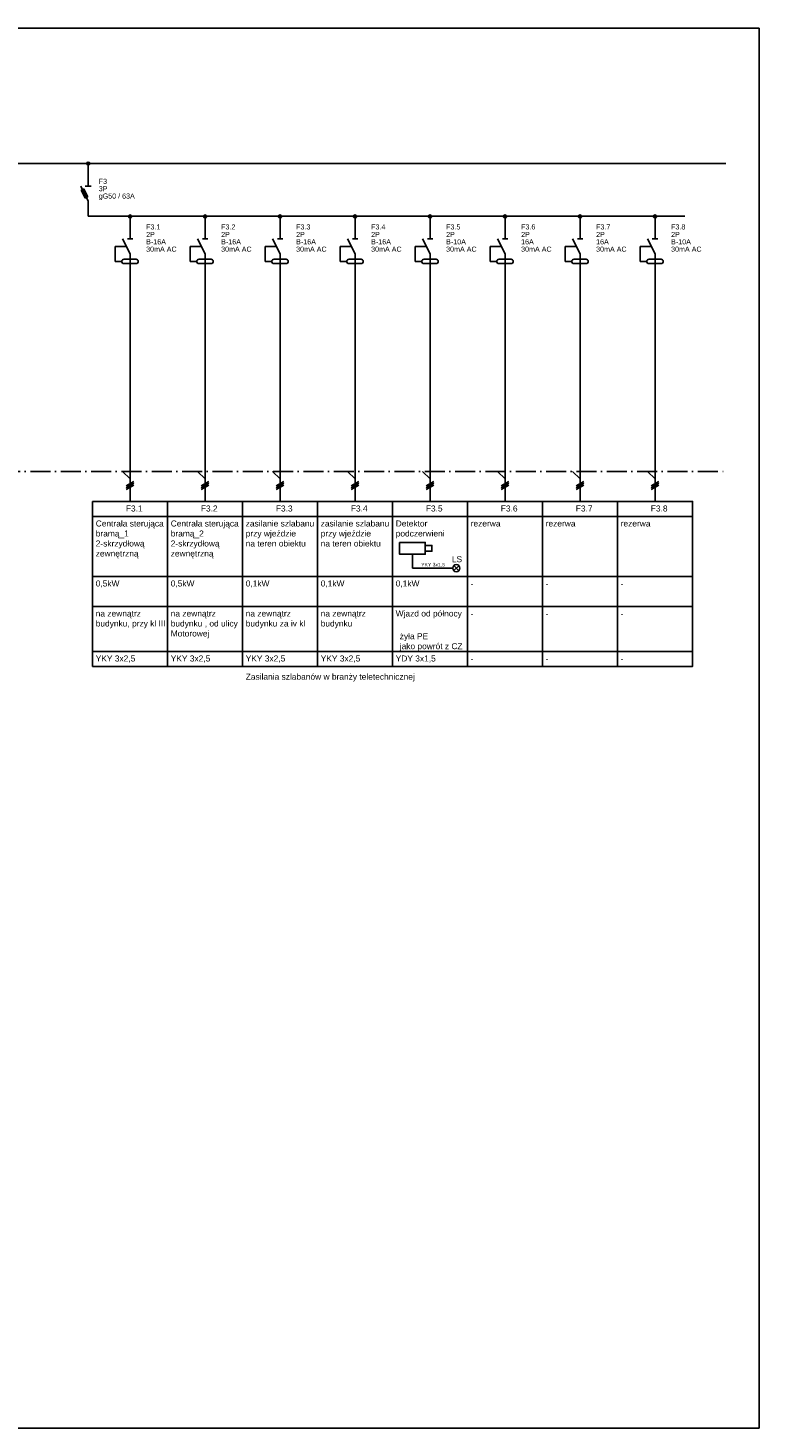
# Model space of a CAD drawing. Header units: centimetres. Extents: x -4250 to -484, y 169 to 6592.
# Tile 34 of 178: x -2258 to -2039, y 1884 to 2304. Entities that reach past the tile are written whole.
import ezdxf

# ---------------------------------------------------------------- set-up
doc = ezdxf.new("R2010")
doc.units = ezdxf.units.CM
doc.linetypes.add('ACAD_ISO10W100', pattern=[18, 12, -3, 0, -3])
doc.layers.add('1', color=7, linetype='Continuous')
doc.styles.add('ARIAL', font='arial.ttf')

msp = doc.modelspace()

# ---------------------------------------------------------------- linework, layer by layer
for p, q in [((-2680.4398, 2304.1735), (-2039.0487, 2304.1735)), ((-2039.0487, 1884.1735), (-2039.0487, 2304.1735)), ((-2680.4398, 1884.1735), (-2039.0487, 1884.1735))]:
    msp.add_line(p, q)
at = {"color": 1, "linetype": 'Continuous'}
for p, q in [((-2143.0339, 2146.2823), (-2143.0339, 2142.1431)), ((-2143.0339, 2142.1431), (-2130.9308, 2142.1431)), ((-2130.6229, 2141.3736), (-2129.1094, 2142.8719)), ((-2129.1116, 2141.3714), (-2130.6207, 2142.8741))]:
    msp.add_line(p, q, dxfattribs=at)
at = {"linetype": 'ACAD_ISO10W100', "ltscale": 0.5}
msp.add_lwpolyline([(-2612.4953, 2171.1502), (-2049.0487, 2171.1502)], dxfattribs=at)
at = {"color": 1}
for points in [[(-2238.9927, 2162.1412), (-2216.4927, 2162.1412), (-2216.4927, 2157.6412), (-2238.9927, 2157.6412), (-2238.9927, 2162.1412)], [(-2216.4927, 2162.1412), (-2193.9927, 2162.1412), (-2193.9927, 2157.6412), (-2216.4927, 2157.6412), (-2216.4927, 2162.1412)], [(-2193.9927, 2162.1412), (-2171.4927, 2162.1412), (-2171.4927, 2157.6412), (-2193.9927, 2157.6412), (-2193.9927, 2162.1412)], [(-2171.4927, 2162.1412), (-2148.9927, 2162.1412), (-2148.9927, 2157.6412), (-2171.4927, 2157.6412), (-2171.4927, 2162.1412)], [(-2148.9927, 2162.1412), (-2126.4927, 2162.1412), (-2126.4927, 2157.6412), (-2148.9927, 2157.6412), (-2148.9927, 2162.1412)], [(-2126.4927, 2162.1412), (-2103.9927, 2162.1412), (-2103.9927, 2157.6412), (-2126.4927, 2157.6412), (-2126.4927, 2162.1412)], [(-2103.9927, 2162.1412), (-2081.4927, 2162.1412), (-2081.4927, 2157.6412), (-2103.9927, 2157.6412), (-2103.9927, 2162.1412)], [(-2081.4927, 2162.1412), (-2058.9927, 2162.1412), (-2058.9927, 2157.6412), (-2081.4927, 2157.6412), (-2081.4927, 2162.1412)], [(-2238.9927, 2157.6412), (-2216.4927, 2157.6412), (-2216.4927, 2139.6412), (-2238.9927, 2139.6412), (-2238.9927, 2157.6412)], [(-2216.4927, 2157.6412), (-2193.9927, 2157.6412), (-2193.9927, 2139.6412), (-2216.4927, 2139.6412), (-2216.4927, 2157.6412)], [(-2193.9927, 2157.6412), (-2171.4927, 2157.6412), (-2171.4927, 2139.6412), (-2193.9927, 2139.6412), (-2193.9927, 2157.6412)], [(-2171.4927, 2157.6412), (-2148.9927, 2157.6412), (-2148.9927, 2139.6412), (-2171.4927, 2139.6412), (-2171.4927, 2157.6412)], [(-2148.9927, 2157.6412), (-2126.4927, 2157.6412), (-2126.4927, 2139.6412), (-2148.9927, 2139.6412), (-2148.9927, 2157.6412)], [(-2126.4927, 2157.6412), (-2103.9927, 2157.6412), (-2103.9927, 2139.6412), (-2126.4927, 2139.6412), (-2126.4927, 2157.6412)], [(-2103.9927, 2157.6412), (-2081.4927, 2157.6412), (-2081.4927, 2139.6412), (-2103.9927, 2139.6412), (-2103.9927, 2157.6412)], [(-2081.4927, 2157.6412), (-2058.9927, 2157.6412), (-2058.9927, 2139.6412), (-2081.4927, 2139.6412), (-2081.4927, 2157.6412)], [(-2238.9927, 2139.6412), (-2216.4927, 2139.6412), (-2216.4927, 2130.6412), (-2238.9927, 2130.6412), (-2238.9927, 2139.6412)], [(-2216.4927, 2139.6412), (-2193.9927, 2139.6412), (-2193.9927, 2130.6412), (-2216.4927, 2130.6412), (-2216.4927, 2139.6412)], [(-2193.9927, 2139.6412), (-2171.4927, 2139.6412), (-2171.4927, 2130.6412), (-2193.9927, 2130.6412), (-2193.9927, 2139.6412)], [(-2171.4927, 2139.6412), (-2148.9927, 2139.6412), (-2148.9927, 2130.6412), (-2171.4927, 2130.6412), (-2171.4927, 2139.6412)], [(-2148.9927, 2139.6412), (-2126.4927, 2139.6412), (-2126.4927, 2130.6412), (-2148.9927, 2130.6412), (-2148.9927, 2139.6412)], [(-2126.4927, 2139.6412), (-2103.9927, 2139.6412), (-2103.9927, 2130.6412), (-2126.4927, 2130.6412), (-2126.4927, 2139.6412)], [(-2103.9927, 2139.6412), (-2081.4927, 2139.6412), (-2081.4927, 2130.6412), (-2103.9927, 2130.6412), (-2103.9927, 2139.6412)], [(-2081.4927, 2139.6412), (-2058.9927, 2139.6412), (-2058.9927, 2130.6412), (-2081.4927, 2130.6412), (-2081.4927, 2139.6412)], [(-2238.9927, 2130.6412), (-2216.4927, 2130.6412), (-2216.4927, 2117.1412), (-2238.9927, 2117.1412), (-2238.9927, 2130.6412)], [(-2216.4927, 2130.6412), (-2193.9927, 2130.6412), (-2193.9927, 2117.1412), (-2216.4927, 2117.1412), (-2216.4927, 2130.6412)], [(-2193.9927, 2130.6412), (-2171.4927, 2130.6412), (-2171.4927, 2117.1412), (-2193.9927, 2117.1412), (-2193.9927, 2130.6412)], [(-2171.4927, 2130.6412), (-2148.9927, 2130.6412), (-2148.9927, 2117.1412), (-2171.4927, 2117.1412), (-2171.4927, 2130.6412)], [(-2148.9927, 2130.6412), (-2126.4927, 2130.6412), (-2126.4927, 2117.1412), (-2148.9927, 2117.1412), (-2148.9927, 2130.6412)], [(-2126.4927, 2130.6412), (-2103.9927, 2130.6412), (-2103.9927, 2117.1412), (-2126.4927, 2117.1412), (-2126.4927, 2130.6412)], [(-2103.9927, 2130.6412), (-2081.4927, 2130.6412), (-2081.4927, 2117.1412), (-2103.9927, 2117.1412), (-2103.9927, 2130.6412)], [(-2081.4927, 2130.6412), (-2058.9927, 2130.6412), (-2058.9927, 2117.1412), (-2081.4927, 2117.1412), (-2081.4927, 2130.6412)], [(-2238.9927, 2117.1412), (-2216.4927, 2117.1412), (-2216.4927, 2112.6412), (-2238.9927, 2112.6412), (-2238.9927, 2117.1412)], [(-2216.4927, 2117.1412), (-2193.9927, 2117.1412), (-2193.9927, 2112.6412), (-2216.4927, 2112.6412), (-2216.4927, 2117.1412)], [(-2193.9927, 2117.1412), (-2171.4927, 2117.1412), (-2171.4927, 2112.6412), (-2193.9927, 2112.6412), (-2193.9927, 2117.1412)], [(-2171.4927, 2117.1412), (-2148.9927, 2117.1412), (-2148.9927, 2112.6412), (-2171.4927, 2112.6412), (-2171.4927, 2117.1412)], [(-2148.9927, 2117.1412), (-2126.4927, 2117.1412), (-2126.4927, 2112.6412), (-2148.9927, 2112.6412), (-2148.9927, 2117.1412)], [(-2126.4927, 2117.1412), (-2103.9927, 2117.1412), (-2103.9927, 2112.6412), (-2126.4927, 2112.6412), (-2126.4927, 2117.1412)], [(-2103.9927, 2117.1412), (-2081.4927, 2117.1412), (-2081.4927, 2112.6412), (-2103.9927, 2112.6412), (-2103.9927, 2117.1412)], [(-2081.4927, 2117.1412), (-2058.9927, 2117.1412), (-2058.9927, 2112.6412), (-2081.4927, 2112.6412), (-2081.4927, 2117.1412)]]:
    msp.add_lwpolyline(points, dxfattribs=at)
at = {"color": 1, "linetype": 'Continuous'}
for points in [[(-2146.8752, 2149.8355), (-2139.1926, 2149.8355), (-2139.1926, 2146.2823), (-2146.8752, 2146.2823)], [(-2139.1926, 2147.1819), (-2137.1887, 2147.1819), (-2137.1887, 2148.9359), (-2139.1926, 2148.9359)]]:
    msp.add_lwpolyline(points, close=True, dxfattribs=at)
msp.add_circle((-2129.8661, 2142.1228), 1.0648, dxfattribs=at)
at = {"layer": '1'}
for p, q in [((-2614.7453, 2263.5214), (-2049.0487, 2263.5214)), ((-2240.2883, 2247.7714), (-2061.2679, 2247.7714)), ((-2227.7427, 2231.9002), (-2227.7427, 2162.1412)), ((-2205.2427, 2231.9002), (-2205.2427, 2162.1412)), ((-2182.7427, 2231.9002), (-2182.7427, 2162.1412)), ((-2160.2427, 2231.9002), (-2160.2427, 2162.1412)), ((-2137.7427, 2231.9002), (-2137.7427, 2162.1412)), ((-2115.2427, 2231.9002), (-2115.2427, 2162.1412)), ((-2092.7427, 2231.9002), (-2092.7427, 2162.1412)), ((-2070.2427, 2232.001), (-2070.2427, 2162.1412)), ((-2229.9927, 2171.1502), (-2227.7427, 2168.9002)), ((-2228.9127, 2166.7852), (-2226.5727, 2168.1352)), ((-2228.9127, 2166.2452), (-2226.5727, 2167.5952)), ((-2207.4927, 2171.1502), (-2205.2427, 2168.9002)), ((-2206.4127, 2166.7852), (-2204.0727, 2168.1352)), ((-2206.4127, 2166.2452), (-2204.0727, 2167.5952)), ((-2184.9927, 2171.1502), (-2182.7427, 2168.9002)), ((-2183.9127, 2166.7852), (-2181.5727, 2168.1352)), ((-2183.9127, 2166.2452), (-2181.5727, 2167.5952)), ((-2162.4927, 2171.1502), (-2160.2427, 2168.9002)), ((-2161.4127, 2166.7852), (-2159.0727, 2168.1352)), ((-2161.4127, 2166.2452), (-2159.0727, 2167.5952)), ((-2139.9927, 2171.1502), (-2137.7427, 2168.9002)), ((-2138.9127, 2166.7852), (-2136.5727, 2168.1352)), ((-2138.9127, 2166.2452), (-2136.5727, 2167.5952)), ((-2117.4927, 2171.1502), (-2115.2427, 2168.9002)), ((-2116.4127, 2166.7852), (-2114.0727, 2168.1352)), ((-2116.4127, 2166.2452), (-2114.0727, 2167.5952)), ((-2094.9927, 2171.1502), (-2092.7427, 2168.9002)), ((-2093.9127, 2166.7852), (-2091.5727, 2168.1352)), ((-2093.9127, 2166.2452), (-2091.5727, 2167.5952)), ((-2072.4927, 2171.1502), (-2070.2427, 2168.9002)), ((-2071.4127, 2166.7852), (-2069.0727, 2168.1352)), ((-2071.4127, 2166.2452), (-2069.0727, 2167.5952)), ((-2228.9127, 2165.7052), (-2226.5727, 2167.0552)), ((-2206.4127, 2165.7052), (-2204.0727, 2167.0552)), ((-2183.9127, 2165.7052), (-2181.5727, 2167.0552)), ((-2161.4127, 2165.7052), (-2159.0727, 2167.0552)), ((-2138.9127, 2165.7052), (-2136.5727, 2167.0552)), ((-2116.4127, 2165.7052), (-2114.0727, 2167.0552)), ((-2093.9127, 2165.7052), (-2091.5727, 2167.0552)), ((-2071.4127, 2165.7052), (-2069.0727, 2167.0552))]:
    msp.add_line(p, q, dxfattribs=at)
at = {"layer": '1', "color": 1}
for p, q in [((-2240.2883, 2263.5214), (-2240.2883, 2261.2264)), ((-2240.2883, 2261.2714), (-2240.2883, 2256.7714)), ((-2240.2883, 2252.2714), (-2242.5383, 2256.7714)), ((-2242.4123, 2255.5204), (-2241.6113, 2255.9254)), ((-2241.2063, 2253.1084), (-2242.4123, 2255.5204)), ((-2240.4053, 2253.5134), (-2241.6113, 2255.9254)), ((-2239.3883, 2256.7714), (-2241.1883, 2256.7714)), ((-2241.2063, 2253.1084), (-2240.4053, 2253.5134)), ((-2240.2883, 2252.2714), (-2240.2883, 2247.7714))]:
    msp.add_line(p, q, dxfattribs=at)
at = {"layer": '1', "color": 3}
for p, q in [((-2227.7427, 2247.6502), (-2227.7427, 2245.3552)), ((-2227.7427, 2247.6502), (-2227.7427, 2245.3552)), ((-2205.2427, 2247.6502), (-2205.2427, 2245.3552)), ((-2205.2427, 2247.6502), (-2205.2427, 2245.3552)), ((-2182.7427, 2247.6502), (-2182.7427, 2245.3552)), ((-2182.7427, 2247.6502), (-2182.7427, 2245.3552)), ((-2160.2427, 2247.6502), (-2160.2427, 2245.3552)), ((-2160.2427, 2247.6502), (-2160.2427, 2245.3552)), ((-2137.7427, 2247.6502), (-2137.7427, 2245.3552)), ((-2137.7427, 2247.6502), (-2137.7427, 2245.3552)), ((-2115.2427, 2247.6502), (-2115.2427, 2245.3552)), ((-2115.2427, 2247.6502), (-2115.2427, 2245.3552)), ((-2092.7427, 2247.6502), (-2092.7427, 2245.3552)), ((-2092.7427, 2247.6502), (-2092.7427, 2245.3552)), ((-2070.2427, 2247.6502), (-2070.2427, 2245.3552)), ((-2070.2427, 2247.6502), (-2070.2427, 2245.3552)), ((-2227.7427, 2245.4002), (-2227.7427, 2240.9002)), ((-2205.2427, 2245.4002), (-2205.2427, 2240.9002)), ((-2182.7427, 2245.4002), (-2182.7427, 2240.9002)), ((-2160.2427, 2245.4002), (-2160.2427, 2240.9002)), ((-2137.7427, 2245.4002), (-2137.7427, 2240.9002)), ((-2115.2427, 2245.4002), (-2115.2427, 2240.9002)), ((-2092.7427, 2245.4002), (-2092.7427, 2240.9002)), ((-2070.2427, 2245.4002), (-2070.2427, 2240.9002)), ((-2228.8677, 2238.6502), (-2232.2427, 2238.6502)), ((-2232.2427, 2238.6502), (-2232.2427, 2234.1502)), ((-2227.7427, 2236.4002), (-2229.9927, 2240.9002)), ((-2228.5527, 2240.9002), (-2226.9327, 2240.9002)), ((-2206.3677, 2238.6502), (-2209.7427, 2238.6502)), ((-2209.7427, 2238.6502), (-2209.7427, 2234.1502)), ((-2205.2427, 2236.4002), (-2207.4927, 2240.9002)), ((-2206.0527, 2240.9002), (-2204.4327, 2240.9002)), ((-2183.8677, 2238.6502), (-2187.2427, 2238.6502)), ((-2187.2427, 2238.6502), (-2187.2427, 2234.1502)), ((-2182.7427, 2236.4002), (-2184.9927, 2240.9002)), ((-2183.5527, 2240.9002), (-2181.9327, 2240.9002)), ((-2161.3677, 2238.6502), (-2164.7427, 2238.6502)), ((-2164.7427, 2238.6502), (-2164.7427, 2234.1502)), ((-2160.2427, 2236.4002), (-2162.4927, 2240.9002)), ((-2161.0527, 2240.9002), (-2159.4327, 2240.9002)), ((-2138.8677, 2238.6502), (-2142.2427, 2238.6502)), ((-2142.2427, 2238.6502), (-2142.2427, 2234.1502)), ((-2137.7427, 2236.4002), (-2139.9927, 2240.9002)), ((-2138.5527, 2240.9002), (-2136.9327, 2240.9002)), ((-2119.7427, 2238.6502), (-2119.7427, 2234.1502)), ((-2116.3677, 2238.6502), (-2119.7427, 2238.6502)), ((-2115.2427, 2236.4002), (-2117.4927, 2240.9002)), ((-2116.0527, 2240.9002), (-2114.4327, 2240.9002)), ((-2097.2427, 2238.6502), (-2097.2427, 2234.1502)), ((-2093.8677, 2238.6502), (-2097.2427, 2238.6502)), ((-2092.7427, 2236.4002), (-2094.9927, 2240.9002)), ((-2093.5527, 2240.9002), (-2091.9327, 2240.9002)), ((-2074.7427, 2238.6502), (-2074.7427, 2234.1502)), ((-2071.3677, 2238.6502), (-2074.7427, 2238.6502)), ((-2070.2427, 2236.4002), (-2072.4927, 2240.9002)), ((-2071.0527, 2240.9002), (-2069.4327, 2240.9002)), ((-2225.9427, 2234.8252), (-2229.5427, 2234.8252)), ((-2227.7427, 2236.4002), (-2227.7427, 2231.9002)), ((-2203.4427, 2234.8252), (-2207.0427, 2234.8252)), ((-2205.2427, 2236.4002), (-2205.2427, 2231.9002)), ((-2180.9427, 2234.8252), (-2184.5427, 2234.8252)), ((-2182.7427, 2236.4002), (-2182.7427, 2231.9002)), ((-2158.4427, 2234.8252), (-2162.0427, 2234.8252)), ((-2160.2427, 2236.4002), (-2160.2427, 2231.9002)), ((-2135.9427, 2234.8252), (-2139.5427, 2234.8252)), ((-2137.7427, 2236.4002), (-2137.7427, 2231.9002)), ((-2113.4427, 2234.8252), (-2117.0427, 2234.8252)), ((-2115.2427, 2236.4002), (-2115.2427, 2231.9002)), ((-2090.9427, 2234.8252), (-2094.5427, 2234.8252)), ((-2092.7427, 2236.4002), (-2092.7427, 2231.9002)), ((-2068.4427, 2234.8252), (-2072.0427, 2234.8252)), ((-2070.2427, 2236.4002), (-2070.2427, 2231.9002)), ((-2232.2427, 2234.1502), (-2230.2177, 2234.1502)), ((-2229.5427, 2233.4752), (-2225.9427, 2233.4752)), ((-2209.7427, 2234.1502), (-2207.7177, 2234.1502)), ((-2207.0427, 2233.4752), (-2203.4427, 2233.4752)), ((-2187.2427, 2234.1502), (-2185.2177, 2234.1502)), ((-2184.5427, 2233.4752), (-2180.9427, 2233.4752)), ((-2164.7427, 2234.1502), (-2162.7177, 2234.1502)), ((-2162.0427, 2233.4752), (-2158.4427, 2233.4752)), ((-2142.2427, 2234.1502), (-2140.2177, 2234.1502)), ((-2139.5427, 2233.4752), (-2135.9427, 2233.4752)), ((-2119.7427, 2234.1502), (-2117.7177, 2234.1502)), ((-2117.0427, 2233.4752), (-2113.4427, 2233.4752)), ((-2097.2427, 2234.1502), (-2095.2177, 2234.1502)), ((-2094.5427, 2233.4752), (-2090.9427, 2233.4752)), ((-2074.7427, 2234.1502), (-2072.7177, 2234.1502)), ((-2072.0427, 2233.4752), (-2068.4427, 2233.4752))]:
    msp.add_line(p, q, dxfattribs=at)
for centre, start, end in [((-2229.5427, 2234.1502), 90, 270), ((-2225.9427, 2234.1502), 270, 90), ((-2207.0427, 2234.1502), 90, 270), ((-2203.4427, 2234.1502), 270, 90), ((-2184.5427, 2234.1502), 90, 270), ((-2180.9427, 2234.1502), 270, 90), ((-2162.0427, 2234.1502), 90, 270), ((-2158.4427, 2234.1502), 270, 90), ((-2139.5427, 2234.1502), 90, 270), ((-2135.9427, 2234.1502), 270, 90), ((-2117.0427, 2234.1502), 90, 270), ((-2113.4427, 2234.1502), 270, 90), ((-2094.5427, 2234.1502), 90, 270), ((-2090.9427, 2234.1502), 270, 90), ((-2072.0427, 2234.1502), 90, 270), ((-2068.4427, 2234.1502), 270, 90)]:
    msp.add_arc(centre, 0.675, start, end, dxfattribs=at)
at = {"layer": 'Defpoints', "color": 1, "linetype": 'Continuous'}
msp.add_circle((-2240.2883, 2263.5214), 0.45, dxfattribs=at)
at = {"layer": 'Defpoints', "color": 3, "linetype": 'Continuous'}
for centre in [(-2227.7427, 2247.6502), (-2205.2427, 2247.6502), (-2182.7427, 2247.6502), (-2160.2427, 2247.6502), (-2137.7427, 2247.6502), (-2115.2427, 2247.6502), (-2092.7427, 2247.6502), (-2070.2427, 2247.6502)]:
    msp.add_circle(centre, 0.45, dxfattribs=at)

# ---------------------------------------------------------------- texts
at = {"color": 1, "style": 'ARIAL'}
for s, p in [('F3.1', (-2229.0117, 2159.1262)), ('F3.2', (-2206.5117, 2159.1262)), ('F3.3', (-2184.0117, 2159.1262)), ('F3.4', (-2161.5117, 2159.1262)), ('F3.5', (-2139.0117, 2159.1262)), ('F3.6', (-2116.5117, 2159.1262)), ('F3.7', (-2094.0117, 2159.1262)), ('F3.8', (-2071.5117, 2159.1262))]:
    msp.add_text(s, height=1.8, dxfattribs=at).set_placement(p)
at = {"color": 1, "linetype": 'Continuous', "char_height": 1.8, "attachment_point": 1, "style": 'ARIAL'}
for s, insert, width in [('Centrala sterująca bramą_1\\P2-skrzydłową\\Pzewnętrzną', (-2238.0477, 2156.4262), 27.81648), ('Centrala sterująca bramą_2\\P2-skrzydłową\\Pzewnętrzną', (-2215.5477, 2156.4262), 27.81648), ('\\fArial|b0|i0|c238|p34;zasilanie szlabanu\\Pprzy wjeździe\\Pna teren obiektu\\P', (-2193.0477, 2156.4262), 27.81648), ('{\\fArial|b0|i0|c238|p34;zasilanie szlabanu\\Pprzy wjeździe\\Pna teren obiektu}', (-2170.5477, 2156.4262), 27.81648), ('Detektor podczerwieni', (-2148.0477, 2156.4262), 21.555), ('{\\fArial|b0|i0|c238|p34;rezerwa}', (-2125.5477, 2156.4262), 27.81648), ('{\\fArial|b0|i0|c238|p34;rezerwa}', (-2103.0477, 2156.4262), 27.81648), ('{\\fArial|b0|i0|c238|p34;rezerwa}', (-2080.5477, 2156.4262), 27.81648), ('\\fArial|b0|i0|c238|p34;\\H0.6x;YKY 3x1,5', (-2140.3892, 2143.7205), 27.81648), ('\\fArial|b0|i0|c238|p34;LS', (-2131.2024, 2145.7087), 27.81648), ('{\\fArial|b0|i0|c238|p34;0,5kW}', (-2238.0477, 2138.4262), 27.81648), ('{\\fArial|b0|i0|c238|p34;0,5kW}', (-2215.5477, 2138.4262), 27.81648), ('\\fArial|b0|i0|c238|p34;0,1kW', (-2193.0477, 2138.4262), 27.81648), ('\\fArial|b0|i0|c238|p34;0,1kW', (-2170.5477, 2138.4262), 27.81648), ('\\fArial|b0|i0|c238|p34;0,1kW', (-2148.0477, 2138.4262), 27.81648), ('{\\fArial|b0|i0|c238|p34;-}', (-2125.5477, 2138.4262), 27.81648), ('{\\fArial|b0|i0|c238|p34;-}', (-2103.0477, 2138.4262), 27.81648), ('{\\fArial|b0|i0|c238|p34;-}', (-2080.5477, 2138.4262), 27.81648), ('na zewnątrz\\Pbudynku, przy kl III', (-2238.0477, 2129.4262), 27.81648), ('na zewnątrz\\Pbudynku , od ulicy\\PMotorowej', (-2215.5477, 2129.4262), 27.81648), ('na zewnątrz\\Pbudynku za iv kl', (-2193.0477, 2129.4262), 27.81648), ('{\\fArial|b0|i0|c238|p34;na zewnątrz\\Pbudynku}', (-2170.5477, 2129.4262), 27.81648), ('Wjazd od północy', (-2148.0477, 2129.4262), 27.81648), ('{\\fArial|b0|i0|c238|p34;-}', (-2125.5477, 2129.4262), 27.81648), ('{\\fArial|b0|i0|c238|p34;-}', (-2103.0477, 2129.4262), 27.81648), ('{\\fArial|b0|i0|c238|p34;-}', (-2080.5477, 2129.4262), 27.81648), ('\\fArial|b0|i0|c238|p34;YKY 3x2,5', (-2238.0477, 2115.9262), 27.81648), ('\\fArial|b0|i0|c238|p34;YKY 3x2,5', (-2215.5477, 2115.9262), 27.81648), ('\\fArial|b0|i0|c238|p34;YKY 3x2,5', (-2193.0477, 2115.9262), 27.81648), ('\\fArial|b0|i0|c238|p34;YKY 3x2,5', (-2170.5477, 2115.9262), 27.81648), ('\\fArial|b0|i0|c238|p34;YDY 3x1,5', (-2148.0477, 2115.9262), 27.81648), ('{\\fArial|b0|i0|c238|p34;-}', (-2125.5477, 2115.9262), 27.81648), ('{\\fArial|b0|i0|c238|p34;-}', (-2103.0477, 2115.9262), 27.81648), ('{\\fArial|b0|i0|c238|p34;-}', (-2080.5477, 2115.9262), 27.81648), ('\\fArial|b0|i0|c238|p34;Zasilania szlabanów w branży teletechnicznej', (-2193.0477, 2110.4613), 74.058095)]:
    msp.add_mtext(s, dxfattribs=dict(at, insert=insert, width=width))
at = {"color": 3, "linetype": 'Continuous', "insert": (-2146.8351, 2122.6181), "char_height": 1.8, "width": 27.81648, "attachment_point": 1, "style": 'ARIAL'}
msp.add_mtext('żyła PE\\Pjako powrót z CZ', dxfattribs=at)
at = {"layer": '1', "color": 1, "style": 'ARIAL'}
for s, p in [('3P', (-2237.1473, 2255.1964)), ('F3', (-2237.1473, 2257.4085)), ('gG50 / 63A', (-2237.1473, 2252.9914))]:
    msp.add_text(s, height=1.53, dxfattribs=at).set_placement(p)
at = {"layer": '1', "color": 3, "style": 'ARIAL'}
for s, p in [('2P', (-2222.9187, 2241.4716)), ('F3.1', (-2222.9187, 2243.7352)), ('2P', (-2200.4187, 2241.4716)), ('F3.2', (-2200.4187, 2243.7352)), ('2P', (-2177.9187, 2241.4716)), ('F3.3', (-2177.9187, 2243.7352)), ('2P', (-2155.4187, 2241.4716)), ('F3.4', (-2155.4187, 2243.7352)), ('2P', (-2132.9187, 2241.4716)), ('F3.5', (-2132.9187, 2243.7352)), ('2P', (-2110.4187, 2241.4716)), ('F3.6', (-2110.4187, 2243.7352)), ('2P', (-2087.9187, 2241.4716)), ('F3.7', (-2087.9187, 2243.7352)), ('2P', (-2065.4187, 2241.4716)), ('F3.8', (-2065.4187, 2243.7352)), ('30mA AC', (-2222.9187, 2237.0616)), ('B-16A', (-2222.9187, 2239.2666)), ('30mA AC', (-2200.4187, 2237.0616)), ('B-16A', (-2200.4187, 2239.2666)), ('30mA AC', (-2177.9187, 2237.0616)), ('B-16A', (-2177.9187, 2239.2666)), ('30mA AC', (-2155.4187, 2237.0616)), ('B-16A', (-2155.4187, 2239.2666)), ('30mA AC', (-2132.9187, 2237.0616)), ('B-10A', (-2132.9187, 2239.2666)), ('30mA AC', (-2110.4187, 2237.0616)), ('16A', (-2110.4187, 2239.2666)), ('30mA AC', (-2087.9187, 2237.0616)), ('16A', (-2087.9187, 2239.2666)), ('30mA AC', (-2065.4187, 2237.0616)), ('B-10A', (-2065.4187, 2239.2666))]:
    msp.add_text(s, height=1.53, dxfattribs=at).set_placement(p)

doc.saveas('drawing.dxf')
